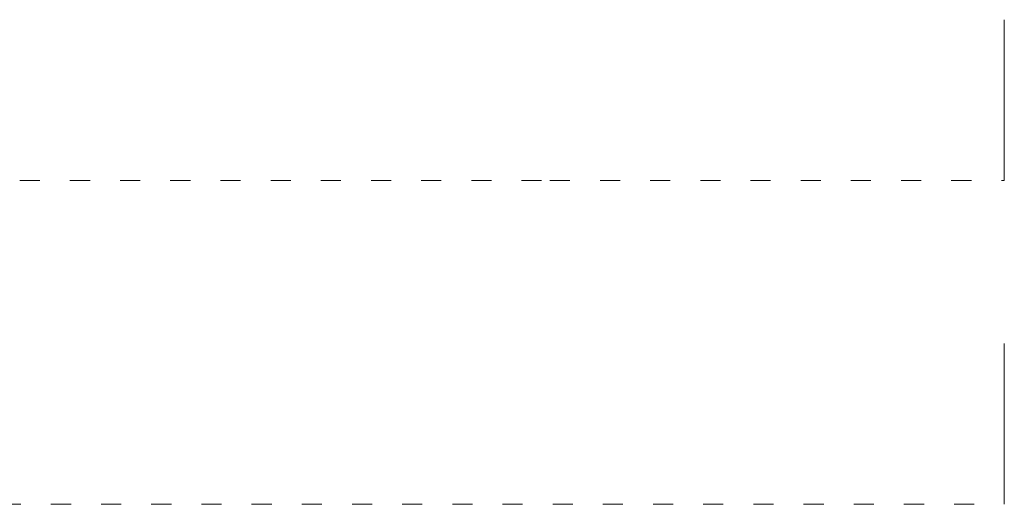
# Model space of a CAD drawing. Header units: millimetres. Extents: x -9409 to 0, y -5353 to 3057.
# Tile 74 of 256: x -5268 to -4680, y -4439 to -4150. Entities that reach past the tile are written whole.
import ezdxf

# ---------------------------------------------------------------- set-up
doc = ezdxf.new("R2010")
doc.units = ezdxf.units.MM
doc.linetypes.add('ACAD_ISO03W100', pattern=[30, 12, -18])
doc.layers.add('A-AREA-IDEN', color=7, linetype='Continuous', lineweight=9)

msp = doc.modelspace()

# ---------------------------------------------------------------- linework, layer by layer
at = {"layer": 'A-AREA-IDEN', "linetype": 'ACAD_ISO03W100'}
for points in [[(-4679.7, -4245.64), (-4679.7, -4149.68)], [(-6558.31, -4153.97), (-6558.31, -4245.64), (-4951.41, -4245.64), (-4679.7, -4245.64)], [(-4679.7, -4439.1), (-4679.7, -4343.14)], [(-6239.69, -4439.1), (-4679.7, -4439.1)]]:
    msp.add_lwpolyline(points, dxfattribs=at)
at = {"layer": 'A-AREA-IDEN'}
for points in [[(-4679.7, -4245.64), (-4679.7, -4149.68)], [(-4679.7, -4439.1), (-4679.7, -4343.14)]]:
    msp.add_lwpolyline(points, dxfattribs=at)

doc.saveas('drawing.dxf')
